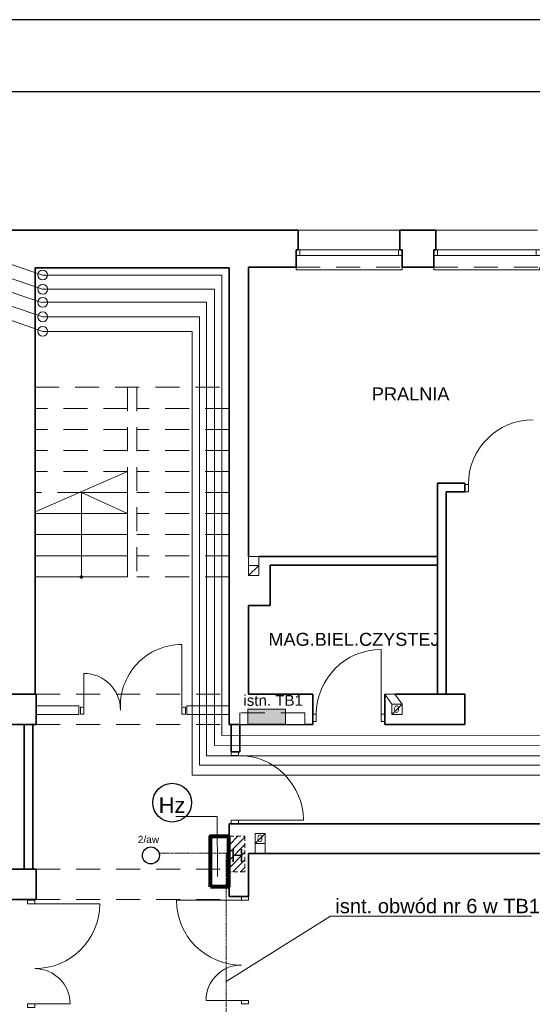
# Model space of a CAD drawing. Header units: millimetres. Extents: x -1249 to 11358, y -460 to 20182.
# Tile 31 of 37: x 5248 to 5960, y 15992 to 17359. Entities that reach past the tile are written whole.
import ezdxf
from ezdxf.enums import TextEntityAlignment as Align

# ---------------------------------------------------------------- set-up
doc = ezdxf.new("R2010")
doc.units = ezdxf.units.MM
for name, pattern in [('BORDERX2', [3.5, 1, -0.5, 1, -0.5, 0, -0.5]), ('DASHED2', [9.525, 6.35, -3.175]), ('DGN Style 2', [55.531736, 33.319042, -22.212694])]:
    doc.linetypes.add(name, pattern=pattern)
for name, color, linetype, lineweight in [('1 cienka', 7, 'Continuous', 9), ('dzrwi', 6, 'Continuous', 0), ('inwentaryzacja', 7, 'Continuous', 35), ('KONTURY', 92, 'Continuous', 30), ('OKNA', 3, 'Continuous', 20), ('ROZDZIELNICe', 5, 'Continuous', 18), ('ściana proj. - dział', 255, 'Continuous', 35)]:
    doc.layers.add(name, color=color, linetype=linetype, lineweight=lineweight)
for name, color, linetype in [('elektryka', 7, 'Continuous'), ('i_eE', 5, 'Continuous'), ('opisy', 7, 'Continuous'), ('OPRAWA02', 4, 'Continuous'), ('OPRAWAEX', 2, 'Continuous')]:
    doc.layers.add(name, color=color, linetype=linetype)
doc.styles.add('ARIAL', font='arial.ttf')
doc.styles.add('jagoda-100', font='arial.ttf', dxfattribs={"height": 18})
doc.styles.get("Standard").update_dxf_attribs({"font": 'ARIAL.TTF'})
doc.styles.add('Style-SWISSLT_1250', font='SWISSLT_1250.shx')

# ---------------------------------------------------------------- blocks, each defined once
blk = doc.blocks.new('2aw')
blk.add_circle((67864, -24691), 118)
at = {"layer": 'OPRAWAEX', "color": 7}
blk.add_text('2/aw', height=100, dxfattribs=at).set_placement((67683, -24518))
blk = doc.blocks.new('*U138')
at = {"layer": 'OKNA', "linetype": 'Continuous'}
for p, q in [((-69, 28), (72, 28)), ((75, 1), (-72, 1)), ((-67, -7), (-67, 1)), ((70, -7), (70, 1)), ((75, -7), (-72, -7)), ((-72, -27), (-72, -23)), ((-72, -27), (75, -27)), ((75, -27), (75, -23))]:
    blk.add_line(p, q, dxfattribs=at)
at = {"layer": 'OKNA', "linetype": 'DGN Style 2'}
blk.add_line((-72, -23), (75, -23), dxfattribs=at)
blk = doc.blocks.new('rozdzielnica')
at = {"transparency": 33554687}
h = blk.add_hatch(color=256, dxfattribs=at)
h.dxf.hatch_style = 1
h.paths.add_polyline_path([(17744, 44266.2), (17604, 44266.2), (17604, 43916.2), (17744, 43916.2)])
blk.add_lwpolyline([(17744, 44266.2), (17604, 44266.2), (17604, 43916.2), (17744, 43916.2)], close=True)

msp = doc.modelspace()

# ---------------------------------------------------------------- hatches: boundary and pattern name
at = {"layer": '1 cienka', "linetype": 'ByBlock', "lineweight": 25}
h = msp.add_hatch(dxfattribs=at)
h.set_pattern_fill('ANSI31', color=256, scale=60)
h.set_pattern_definition([(45, (286664.633, -164568.4), (-5.30330086, 5.30330086), [])])
h.paths.add_polyline_path([(5560.884, 16225.152), (5539.508, 16225.152), (5539.49, 16175.785), (5560.867, 16175.785)])
at = {"layer": 'dzrwi', "linetype": 'Continuous'}
h = msp.add_hatch(color=256, dxfattribs=at)
edge = h.paths.add_edge_path()
edge.add_arc((5334.05, 16585.248), 2.531, 0, 360)

# ---------------------------------------------------------------- linework, layer by layer
at = {"layer": '1 cienka', "color": 1, "linetype": 'Continuous'}
for p, q in [((5465.333, 16252.586), (5522.476, 16252.524)), ((5522.476, 16252.524), (5522.812, 16169.376))]:
    msp.add_line(p, q, dxfattribs=at)
at = {"layer": '1 cienka', "linetype": 'DASHED2', "lineweight": 20}
msp.add_lwpolyline([(5539.473, 16225.152), (5560.884, 16225.152), (5560.884, 16175.785), (5539.473, 16175.785)], close=True, dxfattribs=at)
at = {"layer": '1 cienka', "color": 1, "linetype": 'Continuous', "lineweight": 30}
msp.add_circle((5460.08, 16271.849), 26.871, dxfattribs=at)
at = {"layer": 'dzrwi', "linetype": 'DGN Style 2'}
for p, q in [((5270.125, 16848.417), (5539.125, 16848.417)), ((5398.125, 16848.417), (5398.125, 16735.417)), ((5411.125, 16848.417), (5411.125, 16585.417)), ((5398.125, 16819.177), (5270.125, 16819.177)), ((5539.125, 16819.177), (5411.125, 16819.177)), ((5398.125, 16789.957), (5270.125, 16789.957)), ((5539.125, 16789.957), (5411.125, 16789.957)), ((5398.125, 16760.737), (5270.125, 16760.737)), ((5539.125, 16760.737), (5411.125, 16760.737)), ((5398.125, 16731.517), (5270.125, 16731.517)), ((5539.125, 16731.517), (5411.125, 16731.517)), ((5334.125, 16702.297), (5270.125, 16702.297)), ((5539.125, 16702.297), (5411.125, 16702.297)), ((5539.125, 16673.077), (5411.125, 16673.077)), ((5539.125, 16643.857), (5411.125, 16643.857)), ((5539.125, 16614.637), (5411.125, 16614.637)), ((5539.125, 16585.417), (5411.125, 16585.417)), ((5271.125, 16422.417), (5539.125, 16422.417)), ((5271.125, 16380.417), (5539.125, 16380.417)), ((5271.125, 16179.417), (5539.125, 16179.417)), ((5271.125, 16137.417), (5539.125, 16137.417))]:
    msp.add_line(p, q, dxfattribs=at)
at = {"layer": 'dzrwi', "linetype": 'Continuous'}
for p, q in [((5270.125, 16675.417), (5398.125, 16731.517)), ((5398.125, 16735.417), (5398.125, 16585.417)), ((5398.125, 16702.297), (5334.125, 16702.297)), ((5334.125, 16702.297), (5398.125, 16673.077)), ((5398.125, 16673.077), (5270.125, 16673.077)), ((5398.125, 16643.857), (5270.125, 16643.857)), ((5398.125, 16614.637), (5270.125, 16614.637)), ((5566.125, 16587.185), (5580.125, 16601.185)), ((5398.125, 16585.417), (5270.125, 16585.417)), ((5765.047, 16394.417), (5779.047, 16408.417)), ((5575.125, 16214.917), (5589.125, 16228.917)), ((5575.125, 16214.917), (5575.125, 16201.417)), ((5589.125, 16214.917), (5589.125, 16201.417)), ((5575.125, 16201.417), (5589.125, 16201.417))]:
    msp.add_line(p, q, dxfattribs=at)
at = {"layer": 'dzrwi'}
for p, q in [((5473.695, 16405.975), (5473.695, 16491.475)), ((5750.12, 16394.483), (5750.12, 16484.483)), ((5337.556, 16451.236), (5337.556, 16405.571)), ((5773.125, 16422.417), (5769.125, 16422.417)), ((5330.625, 16406.417), (5271.125, 16406.417)), ((5330.625, 16406.417), (5330.625, 16394.417)), ((5330.625, 16406.417), (5330.625, 16394.417)), ((5540.125, 16406.417), (5480.625, 16406.417)), ((5480.625, 16406.417), (5480.625, 16394.417)), ((5480.625, 16406.417), (5480.625, 16394.417)), ((5330.625, 16394.417), (5271.125, 16394.417)), ((5540.125, 16394.417), (5480.625, 16394.417)), ((5552.125, 16247.417), (5642.125, 16247.417)), ((5269.533, 16131.417), (5359.533, 16131.417)), ((5556.125, 16136.417), (5466.125, 16136.417)), ((5269.533, 15992.417), (5318.533, 15992.417)), ((5556.125, 15997.417), (5507.125, 15997.417))]:
    msp.add_line(p, q, dxfattribs=at)
at = {"layer": 'dzrwi', "flags": 128}
for points in [[(5871.125, 16703.417), (5866.125, 16703.417), (5866.125, 16713.417), (5871.125, 16713.417)], [(5332.806, 16404.359), (5337.556, 16404.359), (5337.556, 16394.859), (5332.806, 16394.859)], [(5478.445, 16404.359), (5473.695, 16404.359), (5473.695, 16394.859), (5478.445, 16394.859)], [(5660.12, 16384.483), (5655.12, 16384.483), (5655.12, 16394.483), (5660.12, 16394.483)], [(5755.12, 16384.483), (5750.12, 16384.483), (5750.12, 16394.483), (5755.12, 16394.483)], [(5542.125, 16337.417), (5542.125, 16342.417), (5552.125, 16342.417), (5552.125, 16337.417)], [(5542.125, 16242.417), (5542.125, 16247.417), (5552.125, 16247.417), (5552.125, 16242.417)], [(5269.533, 16131.417), (5269.533, 16136.417), (5259.533, 16136.417), (5259.533, 16131.417)], [(5556.125, 16136.417), (5556.125, 16141.417), (5566.125, 16141.417), (5566.125, 16136.417)], [(5269.533, 15987.417), (5269.533, 15992.417), (5259.533, 15992.417), (5259.533, 15987.417)], [(5556.125, 15992.417), (5556.125, 15997.417), (5566.125, 15997.417), (5566.125, 15992.417)]]:
    msp.add_lwpolyline(points, close=True, dxfattribs=at)
at = {"layer": 'dzrwi', "linetype": 'Continuous', "flags": 128}
for points in [[(5334.125, 16585.417), (5334.125, 16702.297)], [(5566.125, 16601.185), (5566.125, 16613.417), (5580.125, 16613.417), (5580.125, 16601.417)], [(5765.047, 16408.417), (5755.125, 16422.417), (5769.125, 16422.417), (5779.047, 16408.417)]]:
    msp.add_lwpolyline(points, dxfattribs=at)
for points in [[(5566.125, 16601.185), (5580.125, 16601.185), (5580.125, 16587.185), (5566.125, 16587.185)], [(5765.047, 16408.417), (5779.047, 16408.417), (5779.047, 16394.417), (5765.047, 16394.417)], [(5575.125, 16228.917), (5589.125, 16228.917), (5589.125, 16214.917), (5575.125, 16214.917)]]:
    msp.add_lwpolyline(points, close=True, dxfattribs=at)
at = {"layer": 'dzrwi'}
for centre, radius, start, end in [((5961.125, 16713.417), 90, 90, 180), ((5750.12, 16394.483), 90, 90, 180), ((5337.556, 16400.417), 50.82, 0, 90), ((5552.125, 16247.417), 90, 0, 90), ((5269.533, 16131.417), 90, 270, 0), ((5556.125, 16136.417), 90, 180, 270), ((5556.125, 15997.417), 49, 90, 180), ((5269.533, 15992.417), 49, 0, 90)]:
    msp.add_arc(centre, radius, start, end, dxfattribs=at)
at = {"layer": 'dzrwi', "extrusion": (0, 0, -1)}
msp.add_arc((-5473.695, 16405.975), 85.5, 356.272716, 90, dxfattribs=at)
at = {"layer": 'elektryka', "color": 1, "linetype": 'ByBlock', "lineweight": 80}
msp.add_lwpolyline([(5513.195, 16155.152), (5513.195, 16225.152), (5538.183, 16225.152), (5538.183, 16155.152)], close=True, dxfattribs=at)
at = {"layer": 'i_eE', "lineweight": 9}
for points in [[(5280.27, 17004.246), (4787.871, 17173.989), (4292.298, 17173.989)], [(5280.27, 16984.559), (4901.98, 17113.824), (4401.985, 17113.824)], [(5280.27, 16965.73), (4986.135, 17065.595), (4486.14, 17065.595)], [(5280.496, 16946.227), (5105.527, 17005.055), (4605.533, 17005.055)], [(5280.496, 16926.053), (5182.865, 16959.928), (4682.871, 16959.928)]]:
    msp.add_lwpolyline(points, dxfattribs=at)
at = {"layer": 'i_eE', "lineweight": 18}
for points in [[(6801.243, 17002.26), (6707.337, 17002.26), (6707.337, 16365.314), (5528.965, 16364.982), (5528.965, 17004.246), (5280.27, 17004.246)], [(5280.496, 16984.559), (5518.892, 16984.559), (5518.892, 16351.379), (6714.677, 16351.732), (6714.677, 16989.932), (6797.182, 16989.932)], [(6801.634, 16977.603), (6723.252, 16977.603), (6723.252, 16337.012), (5507.822, 16337.012), (5507.822, 16966.401), (5280.496, 16966.401)], [(6801.634, 16964.714), (6730.7, 16964.714), (6730.7, 16323.7), (5498.115, 16323.7), (5498.115, 16946.227), (5280.496, 16946.227)], [(5280.496, 16926.053), (5487.824, 16926.053), (5487.824, 16310.208), (6736.328, 16310.208), (6736.328, 16952.385), (6795.671, 16952.385)]]:
    msp.add_lwpolyline(points, dxfattribs=at)
at = {"layer": 'i_eE', "linetype": 'BORDERX2', "lineweight": 18}
msp.add_lwpolyline([(5535.063, 15977.525), (5535.063, 16201.819), (5441.882, 16201.819)], dxfattribs=at)
at = {"layer": 'i_eE', "lineweight": 5}
msp.add_lwpolyline([(5535.063, 16023.41), (5679.931, 16114.482), (5958.64, 16114.482)], dxfattribs=at)
at = {"layer": 'i_eE', "lineweight": 18}
for centre in [(5280.27, 17004.246), (5280.496, 16984.559), (5280.496, 16966.401), (5280.496, 16946.227), (5280.496, 16926.053)]:
    msp.add_circle(centre, 6.842, dxfattribs=at)
at = {"layer": 'inwentaryzacja'}
for p, q in [((5226.125, 17066.417), (5635.125, 17066.417)), ((5635.125, 17039.417), (5635.125, 17066.417)), ((5776.125, 17066.417), (5826.125, 17066.417)), ((5776.125, 17039.417), (5776.125, 17066.417)), ((5826.125, 17039.417), (5826.125, 17066.417)), ((5632.125, 17015.417), (5632.125, 17039.417)), ((5632.125, 17039.417), (5635.125, 17039.417)), ((5779.125, 17039.417), (5776.125, 17039.417)), ((5779.125, 17015.417), (5779.125, 17039.417)), ((5823.125, 17015.417), (5823.125, 17039.417)), ((5823.125, 17039.417), (5826.125, 17039.417)), ((5270.125, 17014.417), (5539.125, 17014.417)), ((5270.125, 17014.417), (5270.125, 16533.417)), ((5539.125, 17014.417), (5539.125, 16380.417)), ((5566.125, 17015.417), (5566.125, 16613.417)), ((5632.125, 17015.417), (5566.125, 17015.417)), ((5779.125, 17015.417), (5823.125, 17015.417)), ((5828.125, 16613.417), (5580.125, 16613.417)), ((5596.125, 16601.417), (5596.125, 16545.417)), ((5828.125, 16601.417), (5596.125, 16601.417)), ((5566.125, 16545.417), (5566.125, 16422.417)), ((5596.125, 16545.417), (5566.125, 16545.417)), ((5270.125, 16533.417), (5270.125, 16422.417)), ((5238.125, 16422.417), (5271.125, 16422.417)), ((5271.125, 16422.417), (5271.125, 16380.417)), ((5655.125, 16422.417), (5566.125, 16422.417)), ((5655.125, 16422.417), (5655.125, 16380.417)), ((5755.125, 16422.417), (5755.125, 16380.417)), ((5866.125, 16422.417), (5769.125, 16422.417)), ((5866.125, 16380.417), (5866.125, 16422.417)), ((5238.125, 16380.417), (5271.125, 16380.417)), ((5554.125, 16380.417), (5539.125, 16380.417)), ((5655.125, 16380.417), (5644.125, 16380.417)), ((5866.125, 16380.417), (5755.125, 16380.417)), ((5554.125, 16342.52), (5542.125, 16342.52)), ((5979.125, 16242.417), (5539.125, 16242.417)), ((5539.125, 16242.417), (5539.125, 16141.417)), ((6745.125, 16201.417), (5566.125, 16201.417)), ((5566.125, 16201.417), (5566.125, 16141.417)), ((5575.125, 16201.417), (5566.125, 16201.417)), ((5238.125, 16179.417), (5271.125, 16179.417)), ((5271.125, 16179.417), (5271.125, 16137.417)), ((5238.125, 16137.417), (5271.125, 16137.417)), ((5566.125, 16141.417), (5539.125, 16141.417))]:
    msp.add_line(p, q, dxfattribs=at)
at = {"layer": 'inwentaryzacja', "linetype": 'Continuous'}
for p, q in [((5632.125, 17031.417), (5632.125, 17039.417)), ((5779.125, 17031.417), (5779.125, 17039.417)), ((5823.125, 17031.417), (5823.125, 17039.417))]:
    msp.add_line(p, q, dxfattribs=at)
at = {"layer": 'inwentaryzacja', "linetype": 'DGN Style 2', "lineweight": 0}
for p, q in [((5554.125, 16396.417), (5554.125, 16380.417)), ((5644.125, 16396.417), (5554.125, 16396.417)), ((5644.125, 16396.417), (5644.125, 16380.417))]:
    msp.add_line(p, q, dxfattribs=at)
at = {"layer": 'inwentaryzacja', "linetype": 'Continuous', "lineweight": 30}
msp.add_line((5554.125, 16380.417), (5644.125, 16380.417), dxfattribs=at)
at = {"layer": 'KONTURY', "color": 0}
msp.add_lwpolyline([(8148.987, 14488.727), (8148.987, 17258.727), (1553.44, 17258.727), (1553.44, 14488.727)], close=True, dxfattribs=at)
at = {"layer": 'opisy'}
msp.add_lwpolyline([(8257.978, 14388.727), (8257.978, 17358.727), (1418.463, 17358.727), (1418.463, 14388.727)], close=True, dxfattribs=at)
at = {"layer": 'ściana proj. - dział'}
for p, q in [((5828.125, 16422.417), (5828.125, 16715.417)), ((5866.125, 16715.417), (5828.125, 16715.417)), ((5840.125, 16421.417), (5840.125, 16703.417)), ((5866.125, 16703.417), (5840.125, 16703.417)), ((5866.125, 16703.417), (5866.125, 16715.417)), ((5254.631, 16179.417), (5254.631, 16380.417)), ((5266.631, 16178.417), (5266.631, 16380.417)), ((5542.125, 16380.417), (5542.125, 16342.52)), ((5554.125, 16380.417), (5554.125, 16342.52))]:
    msp.add_line(p, q, dxfattribs=at)

# ---------------------------------------------------------------- block references
at = {"layer": 'dzrwi', "linetype": 'DGN Style 2'}
for p in [(5704.129, 17038.415), (5895.129, 17038.415)]:
    msp.add_blockref('*U138', p, dxfattribs=at)
at = {"layer": 'OPRAWA02', "xscale": 0.1, "yscale": 0.1, "zscale": 0.1}
msp.add_blockref('2aw', (-1355.853, 18667.59), dxfattribs=at)
at = {"layer": 'ROZDZIELNICe', "xscale": 0.15, "yscale": 0.15, "zscale": 0.15, "rotation": 270}
msp.add_blockref('rozdzielnica', (-1022.372, 19042.296), dxfattribs=at)

# ---------------------------------------------------------------- texts
at = {"layer": 'dzrwi', "linetype": 'Continuous', "style": 'Style-SWISSLT_1250'}
for p in [(5771.467, 16401.717), (5581.859, 16222.32)]:
    msp.add_text('0', height=10, dxfattribs=at).set_placement(p, align=Align.MIDDLE_CENTER)
at = {"layer": 'i_eE', "insert": (5686.509, 16138.375), "char_height": 20, "width": 390.49446, "attachment_point": 1}
msp.add_mtext('isnt. obwód nr 6 w TB1', dxfattribs=at)
at = {"layer": 'inwentaryzacja', "linetype": 'Continuous', "lineweight": 0, "style": 'jagoda-100'}
for s, p in [('PRALNIA', (5737.276, 16839.271)), ('MAG.BIEL.CZYSTEJ', (5593.655, 16498.558))]:
    msp.add_text(s, height=18, rotation=359.999694, dxfattribs=at).set_placement(p, align=Align.MIDDLE_LEFT)
at = {"layer": 'inwentaryzacja', "color": 1, "linetype": 'Continuous', "lineweight": 0, "attachment_point": 4, "rotation": 359.999694, "line_spacing_factor": 0.85, "style": 'jagoda-100'}
for s, insert, char_height in [('Hz', (5441.377, 16268.461), 21.6), ('H', (5541.487, 16198.339), 18)]:
    msp.add_mtext(s, dxfattribs=dict(at, insert=insert, char_height=char_height))
at = {"layer": 'ROZDZIELNICe', "lineweight": 15, "style": 'ARIAL'}
msp.add_text('istn. TB1', height=15, dxfattribs=at).set_placement((5558.947, 16406.26))

doc.saveas('drawing.dxf')
